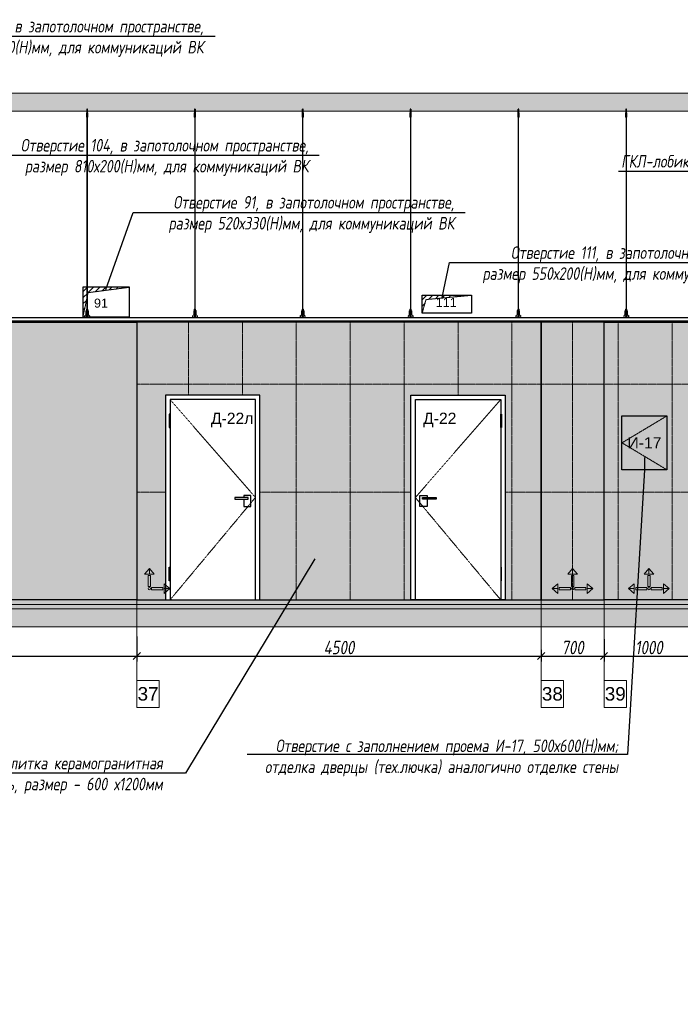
# Model space of a CAD drawing. Header units: millimetres. Extents: x -173851 to 481338, y -267897 to -21875.
# Tile 33 of 126: x -97780 to -90427, y -204289 to -193328. Entities that reach past the tile are written whole.
import ezdxf
from ezdxf import colors
from ezdxf.entities.mleader import LeaderData, LeaderLine
from ezdxf.math import Vec2, Vec3

# ---------------------------------------------------------------- set-up
doc = ezdxf.new("R2010")
doc.units = ezdxf.units.MM
doc.linetypes.add('( Hidden )', pattern=[0.375, 0.25, -0.125])
doc.linetypes.add('DASHDOT', pattern=[25.4, 12.7, -6.35, 0, -6.35])
doc.layers.get('Defpoints').update_dxf_attribs({"color": 31})
for name, color, linetype, lineweight in [('3_RC_Ceiling', 253, 'Continuous', 5), ('A-DETL-GENF', 7, 'Continuous', 5), ('meb', 26, 'Continuous', 15)]:
    doc.layers.add(name, color=color, linetype=linetype, lineweight=lineweight)
for name, color, linetype, lineweight, true_color in [('dim_per', 7, 'Continuous', 9, 0x172e00), ('dim_razv', 7, 'DASHDOT', 9, 0x0d1b0d), ('pol', 7, 'Continuous', 15, 0x55666d)]:
    doc.layers.add(name, color=color, linetype=linetype, lineweight=lineweight, true_color=true_color)
doc.styles.add('fl_iso paper', font='isocpeur.ttf', dxfattribs={"width": 0.8, "oblique": 10})
doc.styles.get("Standard").update_dxf_attribs({"font": 'arial.ttf'})
doc.dimstyles.new('In tre 1_50', dxfattribs={"dimtxt": 150, "dimasz": 80, "dimexe": 60, "dimexo": 10, "dimgap": 20, "dimtad": 1, "dimdec": 0, "dimrnd": 5, "dimzin": 0, "dimdsep": 46, "dimtxsty": 'fl_iso paper', "dimblk": 'OBLIQUE', "dimcen": 0, "dimdle": 60, "dimadec": 0, "dimazin": 0, "dimtfac": 1, "dimtdec": 0, "dimtofl": 0, "dimtmove": 1, "dimatfit": 1, "dimfxl": 40, "dimtolj": 1, "dimtzin": 0, "dimarcsym": 1})

# ---------------------------------------------------------------- blocks, each defined once
blk = doc.blocks.new('*U538')
at = {"layer": '3_RC_Ceiling', "ltscale": 20}
for p, q in [((490272, -63338), (490278, -63338)), ((490275, -63286), (490275, -63346)), ((490285, -63324), (490275, -63324)), ((490285, -63346), (490275, -63346)), ((490278, -63325), (490278, -63346)), ((490278, -63374), (490278, -63333)), ((490280, -63281), (490280, -63300)), ((490282, -63325), (490282, -63346)), ((490282, -63374), (490282, -63333)), ((490282, -63338), (490287, -63338)), ((490285, -63286), (490285, -63346)), ((490272, -63367), (490278, -63367)), ((490278, -65492), (490278, -63380)), ((490282, -63367), (490287, -63367)), ((490282, -65492), (490282, -63380)), ((490272, -65524), (490278, -65524)), ((490278, -65511), (490278, -65483)), ((490278, -65559), (490278, -65519)), ((490282, -65511), (490282, -65483)), ((490282, -65559), (490282, -65519)), ((490282, -65524), (490287, -65524)), ((490272, -65553), (490278, -65553)), ((490286, -65569), (490274, -65569)), ((490274, -65587), (490274, -65598)), ((490274, -65598), (490274, -65604)), ((490276, -65575), (490276, -65571)), ((490278, -65571), (490277, -65571)), ((490277, -65575), (490277, -65571)), ((490278, -65575), (490277, -65575)), ((490278, -65575), (490277, -65575)), ((490278, -65583), (490278, -65566)), ((490282, -65553), (490287, -65553)), ((490282, -65583), (490282, -65566)), ((490283, -65571), (490282, -65571)), ((490282, -65575), (490282, -65571)), ((490283, -65575), (490282, -65575)), ((490282, -65575), (490282, -65575)), ((490283, -65575), (490283, -65571)), ((490286, -65587), (490286, -65598)), ((490286, -65598), (490286, -65604))]:
    blk.add_line(p, q, dxfattribs=at)
at = {"layer": '3_RC_Ceiling', "ltscale": 20, "elevation": -5}
blk.add_lwpolyline([(490272, -63328), (490272, -63378, 0.311691), (490287, -63378), (490287, -63328, 0.333333)], format="xyb", close=True, dxfattribs=at)
at = {"layer": '3_RC_Ceiling', "ltscale": 20}
for points in [[(490282, -63333, 0.15158), (490282, -63333, 0.106977), (490281, -63333, 0.07462), (490281, -63332, 0.061287), (490280, -63332, 0.061287), (490279, -63332, 0.07462), (490278, -63333, 0.106977), (490278, -63333, 0.15158), (490278, -63333, 0.156429), (490278, -63334, 0.106977)], [(490282, -63333, -0.164855), (490282, -63334, -0.106977)], [(490282, -63373, -0.15158), (490282, -63374, -0.106977), (490281, -63374, -0.07462), (490281, -63374, -0.061287), (490280, -63374, -0.061287), (490279, -63374, -0.07462), (490278, -63374, -0.106977), (490278, -63374, -0.15158), (490278, -63373, -0.156429), (490278, -63373, -0.106977)], [(490282, -63373, -0.164855), (490282, -63373, -0.15158)], [(490287, -65525, -0.160742), (490294, -65538), (490294, -65568, 0.196304), (490301, -65586, -0.186577), (490302, -65588, 0.403263), (490303, -65589), (490303, -65589, 0.315299), (490305, -65588), (490305, -65588, -0.253979), (490306, -65587, -0.113914), (490307, -65587, -0.349227), (490308, -65588), (490308, -65590, -0.065543), (490308, -65592), (490306, -65597, -0.339454), (490296, -65604), (490263, -65604, -0.339454), (490254, -65597), (490252, -65592, -0.065543), (490252, -65590), (490252, -65588, -0.349227), (490253, -65587, -0.113914), (490254, -65587, -0.253979), (490255, -65588), (490255, -65588, 0.315299), (490256, -65589), (490256, -65589, 0.403263), (490258, -65588, -0.186577), (490259, -65586, 0.196304), (490266, -65568), (490266, -65538, -0.160742), (490272, -65525)], [(490282, -65519, 0.15158), (490282, -65519, 0.106977), (490281, -65518, 0.07462), (490281, -65518, 0.061287), (490280, -65518, 0.061287), (490279, -65518, 0.07462), (490278, -65518, 0.106977), (490278, -65519, 0.15158), (490278, -65519, 0.156429), (490278, -65520, 0.106977)], [(490282, -65519, -0.164855), (490282, -65520, -0.106977)], [(490286, -65589), (490286, -65589, 0.414214), (490287, -65588), (490287, -65587, 0.414214), (490286, -65587), (490273, -65587, 0.414214), (490273, -65587), (490273, -65588, 0.414214), (490273, -65589), (490274, -65589)], [(490286, -65596), (490286, -65596, -0.414214), (490287, -65596), (490287, -65597, -0.414214), (490286, -65598), (490273, -65598, -0.414214), (490273, -65597), (490273, -65596, -0.414214), (490273, -65596), (490274, -65596)], [(490286, -65604), (490286, -65605, -0.414214), (490283, -65608), (490277, -65608, -0.414214), (490274, -65605), (490274, -65604)], [(490282, -65559, -0.15158), (490282, -65559, -0.106977), (490281, -65560, -0.07462), (490281, -65560, -0.061287), (490280, -65560, -0.061287), (490279, -65560, -0.07462), (490278, -65560, -0.106977), (490278, -65559, -0.15158), (490278, -65559, -0.156429), (490278, -65558, -0.106977)], [(490282, -65558, -0.164855), (490282, -65559, -0.15158)]]:
    blk.add_lwpolyline(points, format="xyb", dxfattribs=at)
blk.add_lwpolyline([(490272, -65513), (490272, -65564, 0.311691), (490287, -65564), (490287, -65513, 0.333333)], format="xyb", close=True, dxfattribs=at)
at = {"layer": '3_RC_Ceiling', "ltscale": 20, "const_width": 2.22}
blk.add_lwpolyline([(490308, -65585, -1), (490312, -65585), (490312, -65586, -0.267949), (490311, -65587, 0.57735), (490311, -65590, -0.267949), (490312, -65591), (490312, -65594, -0.267949), (490311, -65595, 0.57735), (490311, -65597, -0.267949), (490312, -65599), (490312, -65601, -0.267949), (490311, -65602, 0.57735), (490311, -65605, -0.267949), (490312, -65606), (490312, -65609, -0.414214), (490311, -65610), (490304, -65610, -0.247529), (490303, -65610, 0.247529), (490302, -65609), (490298, -65609, 0.247529), (490297, -65610, -0.247529), (490296, -65610), (490282, -65610, -0.267949), (490281, -65610, 0.57735), (490279, -65610, -0.267949), (490277, -65610), (490264, -65610, -0.247529), (490263, -65610, 0.247529), (490261, -65609), (490258, -65609, 0.247529), (490256, -65610, -0.247529), (490255, -65610), (490249, -65610, -0.414214), (490248, -65609), (490248, -65606, -0.267949), (490248, -65605, 0.57735), (490248, -65602, -0.267949), (490248, -65601), (490248, -65599, -0.267949), (490248, -65597, 0.57735), (490248, -65595, -0.267949), (490248, -65594), (490248, -65591, -0.267949), (490248, -65590, 0.57735), (490248, -65587, -0.267949), (490248, -65586), (490248, -65585, -1), (490252, -65585, -1)], format="xyb", dxfattribs=at)
at = {"layer": '3_RC_Ceiling', "ltscale": 20, "flags": 128}
blk.add_lwpolyline([(490286, -65587, -0.414214), (490286, -65586), (490287, -65586), (490287, -65573), (490286, -65573, -0.414214), (490286, -65573), (490286, -65568), (490274, -65568), (490274, -65573, -0.414214), (490274, -65573), (490273, -65573), (490273, -65586), (490274, -65586, -0.414214), (490274, -65587)], format="xyb", dxfattribs=at)
at = {"layer": '3_RC_Ceiling', "ltscale": 20}
for centre in [(490280, -63342), (490280, -63362), (490280, -65528), (490280, -65548)]:
    blk.add_circle(centre, 1.6, dxfattribs=at)
for centre, radius, start, end in [((490280, -63352), 2.8, 131.8117, 228.1912), ((490280, -63352), 2.8, 131.8117, 228.1912), ((490280, -63352), 2.8, 48.191, 131.8117), ((490280, -63352), 2.8, 311.8118, 48.191), ((490280, -63352), 2.8, 228.1912, 311.8118), ((490280, -65538), 2.8, 131.8117, 228.1912), ((490280, -65538), 2.8, 131.8117, 228.1912), ((490280, -65538), 2.8, 48.191, 131.8117), ((490280, -65538), 2.8, 228.1912, 311.8118), ((490280, -65538), 2.8, 311.8118, 48.191), ((490277, -65571), 0.5, 90.0014, 180.0014), ((490277, -65575), 0.5, 180.0014, 270.0014), ((490279, -65582), 1.44, 219.6407, 243.4364), ((490280, -65581), 2.48, 243.4364, 258.3005), ((490278, -65583), 0.531, 180.0014, 219.6407), ((490280, -65580), 3.99, 258.3005, 270.0014), ((490280, -65580), 3.99, 270.0014, 281.7023), ((490280, -65581), 2.48, 281.7023, 296.5665), ((490281, -65582), 1.44, 296.5665, 320.3621), ((490281, -65583), 0.531, 320.3621, 0.0014), ((490283, -65571), 0.5, 0.0014, 90.0014), ((490283, -65575), 0.5, 270.0014, 0.0014)]:
    blk.add_arc(centre, radius, start, end, dxfattribs=at)
blk = doc.blocks.new('*U1308')
at = {"layer": '3_RC_Ceiling'}
blk.add_blockref('*U538', (-490280, 65158, 3), dxfattribs=at)
blk = doc.blocks.new('*U1309')
at = {"color": 0, "linetype": 'ByBlock', "lineweight": -2, "transparency": 16777216}
for p in [(4800, 0), (6000, 0), (7200, 0), (8400, 0), (9600, 0), (10800, 0)]:
    blk.add_blockref('*U1308', p, dxfattribs=at)
blk = doc.blocks.new('_Oblique')
at = {"color": 0, "linetype": 'ByBlock', "lineweight": -2}
blk.add_line((-0.5, -0.5), (0.5, 0.5), dxfattribs=at)
blk = doc.blocks.new('*D1351')
at = {"layer": 'Defpoints', "color": 0, "linetype": 'ByBlock', "transparency": 16777216}
for p in [(-96476, -200185), (-101476, -200331), (-96476, -200412)]:
    blk.add_point(p, dxfattribs=at)
at = {"layer": 'dim_razv', "color": 0, "linetype": 'ByBlock', "lineweight": -2, "transparency": 16777216}
for p, q in [((-96476, -200195), (-96476, -200472)), ((-101476, -200341), (-101476, -200472)), ((-101536, -200412), (-96416, -200412))]:
    blk.add_line(p, q, dxfattribs=at)
at = {"layer": 'dim_razv', "color": 0, "linetype": 'ByBlock', "lineweight": -2, "transparency": 16777216, "xscale": 80, "yscale": 80, "zscale": 80, "rotation": 180}
blk.add_blockref('_Oblique', (-101476, -200412), dxfattribs=at)
at = {"layer": 'dim_razv', "color": 0, "linetype": 'ByBlock', "lineweight": -2, "transparency": 16777216, "xscale": 80, "yscale": 80, "zscale": 80}
blk.add_blockref('_Oblique', (-96476, -200412), dxfattribs=at)
at = {"layer": 'dim_razv', "color": 0, "linetype": 'ByBlock', "transparency": 16777216, "insert": (-98976, -200317), "char_height": 150, "attachment_point": 5, "style": 'fl_iso paper'}
blk.add_mtext('\\A1;5000', dxfattribs=at)
blk = doc.blocks.new('*D1352')
at = {"layer": 'Defpoints', "color": 0, "linetype": 'ByBlock', "transparency": 16777216}
for p in [(-96476, -200185), (-91976, -200331), (-91976, -200412)]:
    blk.add_point(p, dxfattribs=at)
at = {"layer": 'dim_razv', "color": 0, "linetype": 'ByBlock', "lineweight": -2, "transparency": 16777216}
for p, q in [((-96476, -200195), (-96476, -200472)), ((-91976, -200341), (-91976, -200472)), ((-96536, -200412), (-91916, -200412))]:
    blk.add_line(p, q, dxfattribs=at)
at = {"layer": 'dim_razv', "color": 0, "linetype": 'ByBlock', "lineweight": -2, "transparency": 16777216, "xscale": 80, "yscale": 80, "zscale": 80, "rotation": 180}
blk.add_blockref('_Oblique', (-96476, -200412), dxfattribs=at)
at = {"layer": 'dim_razv', "color": 0, "linetype": 'ByBlock', "lineweight": -2, "transparency": 16777216, "xscale": 80, "yscale": 80, "zscale": 80}
blk.add_blockref('_Oblique', (-91976, -200412), dxfattribs=at)
at = {"layer": 'dim_razv', "color": 0, "linetype": 'ByBlock', "transparency": 16777216, "insert": (-94226, -200317), "char_height": 150, "attachment_point": 5, "style": 'fl_iso paper'}
blk.add_mtext('\\A1;4500', dxfattribs=at)
blk = doc.blocks.new('*D1353')
at = {"layer": 'Defpoints', "color": 0, "linetype": 'ByBlock', "transparency": 16777216}
for p in [(-91276, -200214), (-91976, -200331), (-91276, -200412)]:
    blk.add_point(p, dxfattribs=at)
at = {"layer": 'dim_razv', "color": 0, "linetype": 'ByBlock', "lineweight": -2, "transparency": 16777216}
for p, q in [((-91276, -200224), (-91276, -200472)), ((-91976, -200341), (-91976, -200472)), ((-92036, -200412), (-91216, -200412))]:
    blk.add_line(p, q, dxfattribs=at)
at = {"layer": 'dim_razv', "color": 0, "linetype": 'ByBlock', "lineweight": -2, "transparency": 16777216, "xscale": 80, "yscale": 80, "zscale": 80, "rotation": 180}
blk.add_blockref('_Oblique', (-91976, -200412), dxfattribs=at)
at = {"layer": 'dim_razv', "color": 0, "linetype": 'ByBlock', "lineweight": -2, "transparency": 16777216, "xscale": 80, "yscale": 80, "zscale": 80}
blk.add_blockref('_Oblique', (-91276, -200412), dxfattribs=at)
at = {"layer": 'dim_razv', "color": 0, "linetype": 'ByBlock', "transparency": 16777216, "insert": (-91626, -200317), "char_height": 150, "attachment_point": 5, "style": 'fl_iso paper'}
blk.add_mtext('\\A1;700', dxfattribs=at)
blk = doc.blocks.new('*D1354')
at = {"layer": 'Defpoints', "color": 0, "linetype": 'ByBlock', "transparency": 16777216}
for p in [(-91276, -200214), (-90276, -200210), (-90276, -200412)]:
    blk.add_point(p, dxfattribs=at)
at = {"layer": 'dim_razv', "color": 0, "linetype": 'ByBlock', "lineweight": -2, "transparency": 16777216}
for p, q in [((-91276, -200224), (-91276, -200472)), ((-90276, -200220), (-90276, -200472)), ((-91336, -200412), (-90216, -200412))]:
    blk.add_line(p, q, dxfattribs=at)
at = {"layer": 'dim_razv', "color": 0, "linetype": 'ByBlock', "lineweight": -2, "transparency": 16777216, "xscale": 80, "yscale": 80, "zscale": 80, "rotation": 180}
blk.add_blockref('_Oblique', (-91276, -200412), dxfattribs=at)
at = {"layer": 'dim_razv', "color": 0, "linetype": 'ByBlock', "lineweight": -2, "transparency": 16777216, "xscale": 80, "yscale": 80, "zscale": 80}
blk.add_blockref('_Oblique', (-90276, -200412), dxfattribs=at)
at = {"layer": 'dim_razv', "color": 0, "linetype": 'ByBlock', "transparency": 16777216, "insert": (-90776, -200317), "char_height": 150, "attachment_point": 5, "style": 'fl_iso paper'}
blk.add_mtext('\\A1;1000', dxfattribs=at)
blk = doc.blocks.new('*U1290')
at = {"layer": 'dim_razv', "color": 253, "ltscale": 0.3, "transparency": 33554687}
blk.add_lwpolyline([(0, 1545), (0, -1545)], dxfattribs=at)
blk = doc.blocks.new('*U1291')
at = {"layer": 'dim_razv', "color": 0, "linetype": 'ByBlock', "lineweight": -2, "transparency": 16777216}
for p in [(0, 0), (600, 0), (1200, 0)]:
    blk.add_blockref('*U1290', p, dxfattribs=at)
blk = doc.blocks.new('*U1292')
at = {"layer": 'dim_razv', "color": 253, "ltscale": 0.3, "transparency": 33554687}
blk.add_lwpolyline([(0, 1545), (0, -1545)], dxfattribs=at)
blk = doc.blocks.new('*U1293')
at = {"layer": 'dim_razv', "color": 0, "linetype": 'ByBlock', "lineweight": -2, "transparency": 16777216}
blk.add_blockref('*U1292', (0, 0), dxfattribs=at)
blk = doc.blocks.new('*U1281')
at = {"layer": 'dim_razv', "color": 253, "ltscale": 0.3, "transparency": 33554687}
blk.add_lwpolyline([(0, 1545), (0, -1545)], dxfattribs=at)
blk = doc.blocks.new('*U1282')
at = {"layer": 'dim_razv', "color": 0, "linetype": 'ByBlock', "lineweight": -2, "transparency": 16777216}
for p in [(0, 0), (600, 0)]:
    blk.add_blockref('*U1281', p, dxfattribs=at)
blk = doc.blocks.new('*U1279')
at = {"layer": 'dim_razv', "color": 253, "ltscale": 0.3, "transparency": 33554687}
blk.add_lwpolyline([(0, 1545), (0, -1545)], dxfattribs=at)
blk = doc.blocks.new('*U1280')
at = {"layer": 'dim_razv', "color": 0, "linetype": 'ByBlock', "lineweight": -2, "transparency": 16777216}
blk.add_blockref('*U1279', (0, 0), dxfattribs=at)
blk = doc.blocks.new('1')
at = {"layer": 'pol', "linetype": 'ByBlock'}
h = blk.add_hatch(color=1, dxfattribs=at)
h.paths.add_polyline_path([(35776, 73135), (35803, 73135), (35803, 73259), (35776, 73259)])
h.paths.add_polyline_path([(35790, 73275), (35843, 73275), (35790, 73338)])
h.paths.add_polyline_path([(35790, 73275), (35736, 73275), (35790, 73338)])
edge = h.paths.add_edge_path()
edge.add_arc((35790, 73111), 13.4, 0, 360)
h = blk.add_hatch(color=1, dxfattribs=at)
h.paths.add_polyline_path([(35813, 73097), (35813, 73124), (35937, 73124), (35937, 73097)])
h.paths.add_polyline_path([(35952, 73111), (35952, 73164), (36016, 73111)])
h.paths.add_polyline_path([(35952, 73111), (35952, 73057), (36016, 73111)])
at = {"layer": 'pol', "color": 1, "linetype": 'ByBlock'}
for points in [[(35790, 73275), (35736, 73275), (35790, 73338), (35790, 73275)], [(35790, 73275), (35843, 73275), (35790, 73338), (35790, 73275)], [(35952, 73111), (35952, 73164), (36016, 73111), (35952, 73111)], [(35952, 73111), (35952, 73057), (36016, 73111), (35952, 73111)]]:
    blk.add_lwpolyline(points, dxfattribs=at)
for points in [[(35776, 73135), (35803, 73135), (35803, 73259), (35776, 73259)], [(35813, 73097), (35813, 73124), (35937, 73124), (35937, 73097)]]:
    blk.add_lwpolyline(points, close=True, dxfattribs=at)
blk.add_circle((35790, 73111), 13.4, dxfattribs=at)

msp = doc.modelspace()

# ---------------------------------------------------------------- hatches: boundary and pattern name
at = {"linetype": '( Hidden )', "lineweight": 13, "ltscale": 1000}
h = msp.add_hatch(dxfattribs=at)
h.set_pattern_fill('ANSI31', color=253, scale=15)
h.set_pattern_definition([(45, (-265698.77, -270), (-33.6759605, 33.6759605), [])])
h.paths.add_polyline_path([(-97076, -196636.3), (-97076, -196306.3), (-96556, -196306.3), (-97018.8, -196366.7)])
h = msp.add_hatch(dxfattribs=at)
h.set_pattern_fill('ANSI31', color=253, scale=15)
h.set_pattern_definition([(45, (-261923.75, -360), (-33.6759605, 33.6759605), [])])
h.paths.add_polyline_path([(-93300.9, -196596.3), (-93300.9, -196396.3), (-92750.9, -196396.3), (-93257.2, -196443.3)])
at = {"lineweight": 13}
h = msp.add_hatch(color=253, dxfattribs=at)
h.dxf.hatch_style = 1
h.set_gradient(color1=(109, 105, 221), color2=(240, 241, 245), name='INVCURVED')
h.paths.add_polyline_path([(-101476, -196696.3), (-96475.9, -196696.3), (-96475.9, -199786.3), (-101476, -199786.3)])
h.paths.add_polyline_path([(-101975.9, -199786.3), (-101476, -199786.3), (-101476, -196696.3), (-101975.9, -196696.3)])
at = {"layer": 'A-DETL-GENF'}
h = msp.add_hatch(dxfattribs=at)
h.set_pattern_fill('ANSI35', color=256, scale=20, style=0)
h.set_pattern_definition([(45, (-273001.36, -201985.72), (-89.80256, 89.80256), []), (45, (-272911.56, -201985.72), (-89.80256, 89.80256), [158.75, -31.75, 0, -31.75])])
h.paths.add_polyline_path([(-157027, -194346.3), (-66190.9, -194346.3), (-66190.9, -194146.3), (-157027, -194146.3)])
h = msp.add_hatch(dxfattribs=at)
h.set_pattern_fill('AR-CONC', color=256, style=0)
h.set_pattern_definition([(50, (-269227.67, -207627.55), (182.18467, -15.93909), [19.05, -209.55]), (355, (-269227.67, -207627.55), (-35.24342, 191.05685), [15.24, -167.64058]), (100.45144, (-269212.49, -207628.88), (146.94125, 175.11775), [16.19001, -178.09024]), (46.1842, (-269227.67, -207576.75), (271.07904, -42.04233), [28.575, -314.325]), (96.63556, (-269205.08, -207580.25), (237.40413, 247.42612), [24.28502, -267.1356]), (351.18415, (-269227.67, -207576.75), (237.40413, 247.42612), [22.85997, -251.45973]), (21, (-269202.27, -207589.45), (151.61439, -102.2652), [19.05, -209.55]), (326, (-269202.27, -207589.45), (61.80203, 184.18797), [15.24, -167.64]), (71.451445, (-269189.64, -207597.97), (213.41642, 81.92277), [16.19001, -178.08994]), (37.5, (-269227.67, -207627.55), (3.088603, 84.555039), [0, -165.608, 0, -170.18, 0, -168.275]), (7.5, (-269227.67, -207627.55), (66.819663, 100.180575), [0, -97.028, 0, -161.798, 0, -64.135]), (327.5, (-269284.31, -207627.55), (135.590595, -5.728744), [0, -63.5, 0, -198.12, 0, -262.89]), (317.5, (-269309.71, -207627.55), (148.12918, 25.42649), [0, -82.55, 0, -131.572, 0, -186.69])])
h.paths.add_polyline_path([(-101975.9, -199836.3), (-65580.4, -199836.3), (-65580.4, -199786.3), (-101975.9, -199786.3)])
h = msp.add_hatch(dxfattribs=at)
h.set_pattern_fill('ANSI35', color=256, scale=10, style=0)
h.set_pattern_definition([(45, (-269227.67, -207627.55), (-44.90128, 44.90128), []), (45, (-269182.77, -207627.55), (-44.90128, 44.90128), [79.375, -15.875, 0, -15.875])])
h.paths.add_polyline_path([(-65580.4, -199886.3), (-101975.9, -199886.3), (-101975.9, -199836.3), (-65580.4, -199836.3)])
h = msp.add_hatch(dxfattribs=at)
h.set_pattern_fill('ANSI35', color=256, scale=20, style=0)
h.set_pattern_definition([(45, (-269227.67, -207627.55), (-89.80256, 89.80256), []), (45, (-269137.87, -207627.55), (-89.80256, 89.80256), [158.75, -31.75, 0, -31.75])])
h.paths.add_polyline_path([(-101975.9, -200086.3), (-65580.4, -200086.3), (-65580.4, -199886.3), (-101975.9, -199886.3)])
at = {"layer": 'dim_razv', "true_color": 0xffffff, "transparency": 33554687}
h = msp.add_hatch(dxfattribs=at)
h.set_pattern_fill('AR-SAND', scale=3, angle=315)
h.set_pattern_definition([(352.5, (120932.77, 10341.21), (100.426047, 107.214405), [0, -115.824, 0, -129.54, 0, -123.825]), (322.5, (120932.77, 10341.21), (247.41986, 56.70328), [0, -62.484, 0, -104.394, 0, -40.005]), (282.5, (120866.5, 10407.49), (168.099694, -167.48995), [0, -38.1, 0, -137.16, 0, -179.07]), (272.5, (120866.5, 10407.49), (209.26523, -114.68433), [0, -19.05, 0, -89.916, 0, -102.87])])
h.paths.add_polyline_path([(-103370.9, -196666.3), (-104780.9, -196666.3), (-104780.9, -198946.3), (-103370.9, -198946.3)], flags=16)
h.paths.add_polyline_path([(-104875.9, -198946.3), (-102325.9, -198946.3), (-102325.9, -196246.3), (-104875.9, -196246.3)])
h.paths.add_polyline_path([(-105245.9, -198946.3), (-104875.9, -198946.3), (-104875.9, -196246.3), (-105245.9, -196246.3)])
h.paths.add_polyline_path([(-108275.9, -198946.3), (-105245.9, -198946.3), (-105245.9, -196246.3), (-108275.9, -196246.3)])
h.paths.add_polyline_path([(-117509.6, -196666.3), (-116099.6, -196666.3), (-116099.6, -198946.3), (-117509.6, -198946.3)], flags=16)
h.paths.add_polyline_path([(-108645.9, -196246.3), (-108275.9, -196246.3), (-108275.9, -198946.3), (-108645.9, -198946.3)])
h.paths.add_polyline_path([(-115914.6, -198946.3), (-113815.9, -198946.3), (-113815.9, -196246.3), (-115914.6, -196246.3)])
h.paths.add_polyline_path([(-117914.6, -198946.3), (-115914.6, -198946.3), (-115914.6, -196246.3), (-117914.6, -196246.3)])
h.paths.add_polyline_path([(-125744.6, -196666.3), (-123784.6, -196666.3), (-123784.6, -198946.3), (-125744.6, -198946.3)], flags=16)
h.paths.add_polyline_path([(-122489.6, -196246.3), (-127534.6, -196246.3), (-127534.6, -198946.3), (-122489.6, -198946.3)])
h.paths.add_polyline_path([(-127884.6, -198946.3), (-127534.6, -198946.3), (-127534.6, -196246.3), (-127884.6, -196246.3)])
h.paths.add_polyline_path([(-128964.6, -196246.3), (-127884.6, -196246.3), (-127884.6, -198946.3), (-128964.6, -198946.3)])
h.paths.add_polyline_path([(-133994.6, -196666.3), (-132584.6, -196666.3), (-132584.6, -198946.3), (-133994.6, -198946.3)], flags=16)
h.paths.add_polyline_path([(-132464.6, -198946.3), (-128964.6, -198946.3), (-128964.6, -196246.3), (-132464.6, -196246.3)])
h.paths.add_polyline_path([(-134013.3, -196246.3), (-132464.6, -196246.3), (-132464.6, -198946.3), (-134013.3, -198946.3)])
h.paths.add_polyline_path([(-135434.6, -196666.3), (-136844.6, -196666.3), (-136844.6, -198946.3), (-135434.6, -198946.3)], flags=16)
h.paths.add_polyline_path([(-137164.6, -198946.3), (-134013.3, -198946.3), (-134013.3, -196246.3), (-137164.6, -196246.3)])
h.paths.add_polyline_path([(-138964.6, -196246.3), (-137164.6, -196246.3), (-137164.6, -198946.3), (-138964.6, -198946.3)])
h.paths.add_polyline_path([(-139414.6, -198946.3), (-138964.6, -198946.3), (-138964.6, -196246.3), (-139414.6, -196246.3)])
h.paths.add_polyline_path([(-141214.6, -198946.3), (-140864.6, -198946.3), (-140864.6, -196246.3), (-141214.6, -196246.3)])
h.paths.add_polyline_path([(-142614.6, -196246.3), (-141214.6, -196246.3), (-141214.6, -198946.3), (-142614.6, -198946.3)])
h.paths.add_polyline_path([(-144134.6, -198946.3), (-142614.6, -198946.3), (-142614.6, -196246.3), (-144134.6, -196246.3)])
h.paths.add_polyline_path([(-144784.6, -198946.3), (-144134.6, -198946.3), (-144134.6, -196246.3), (-144784.6, -196246.3)])
h.paths.add_polyline_path([(-156974.6, -199786.3), (-148504.6, -199786.3), (-148504.6, -196696.3), (-149224.6, -196696.3), (-149224.6, -195786.3), (-156974.6, -195786.3)])
h.paths.add_polyline_path([(-91975.9, -199786.3), (-91275.9, -199786.3), (-91275.9, -196696.3), (-91975.9, -196696.3)])
h.paths.add_polyline_path([(-96475.9, -199786.3), (-91975.9, -199786.3), (-91975.9, -196696.3), (-96475.9, -196696.3)])
h.paths.add_polyline_path([(-95105.9, -197506.3), (-96155.9, -197506.3), (-96155.9, -199786.3), (-95105.9, -199786.3)], flags=16)
h.paths.add_polyline_path([(-93425.9, -197506.3), (-92375.9, -197506.3), (-92375.9, -199786.3), (-93425.9, -199786.3)], flags=16)
h.paths.add_polyline_path([(-91275.9, -196696.3), (-90275.9, -196696.3), (-90275.9, -199786.3), (-91275.9, -199786.3)])
h.paths.add_polyline_path([(-75636.7, -196186.3), (-71186.7, -196186.3), (-71186.7, -199786.3), (-75636.7, -199786.3)], flags=17)
edge = h.paths.add_edge_path()
edge.add_line((-71186.7, -196186.3), (-75636.7, -196186.3))
edge.add_line((-75636.7, -196186.3), (-75636.7, -199786.3))
edge.add_line((-75636.7, -199786.3), (-75756.7, -199786.3))
edge.add_line((-75756.7, -199786.3), (-75756.7, -196386.3))
edge.add_arc((-75156.7, -196386.3), 600, 90, 180, ccw=False)
edge.add_line((-75156.7, -195786.3), (-71136.7, -195786.3))
edge.add_line((-71136.7, -195786.3), (-71136.7, -199786.3))
edge.add_line((-71136.7, -199786.3), (-71186.7, -199786.3))
edge.add_line((-71186.7, -199786.3), (-71186.7, -196186.3))
h.paths.add_polyline_path([(-69136.7, -195786.3), (-68136.7, -195786.3), (-68136.7, -199786.3), (-69136.7, -199786.3)])
h.paths.add_polyline_path([(-70136.7, -199786.3), (-69136.7, -199786.3), (-69136.7, -195786.3), (-70136.7, -195786.3)])
h.paths.add_polyline_path([(-71136.7, -195786.3), (-70136.7, -195786.3), (-70136.7, -199786.3), (-71136.7, -199786.3)])
h.paths.add_polyline_path([(-68136.7, -196186.3), (-68136.7, -195786.3), (-66336.7, -195786.3), (-66336.7, -199786.3), (-66686.7, -199786.3), (-66686.7, -196186.3)])
h.paths.add_polyline_path([(-102325.9, -198946.3), (-102245.9, -198946.3), (-102245.9, -199086.3), (-101975.9, -199086.3), (-101975.9, -196696.3), (-102325.9, -196696.3)])
h.paths.add_polyline_path([(-140864.6, -196246.3), (-139414.6, -196246.3), (-139414.6, -198946.3), (-140864.6, -198946.3)])
h.paths.add_polyline_path([(-140699.6, -197566.3), (-139949.6, -197566.3), (-139949.6, -198916.3), (-140699.6, -198916.3)])

# ---------------------------------------------------------------- linework, layer by layer
at = {"lineweight": 13}
for points in [[(-157027, -194346.3), (-66190.9, -194346.3), (-66190.9, -194146.3), (-157027, -194146.3)], [(-101975.9, -199836.3), (-65580.4, -199836.3), (-65580.4, -199786.3), (-101975.9, -199786.3)], [(-65580.4, -199886.3), (-101975.9, -199886.3), (-101975.9, -199836.3), (-65580.4, -199836.3)], [(-101975.9, -200086.3), (-65580.4, -200086.3), (-65580.4, -199886.3), (-101975.9, -199886.3)]]:
    msp.add_lwpolyline(points, close=True, dxfattribs=at)
at = {"linetype": 'ByBlock'}
for points in [[(-97076, -196636.3), (-96556, -196636.3), (-96556, -196306.3), (-97076, -196306.3)], [(-92750.9, -196596.3), (-93300.9, -196596.3), (-93300.9, -196396.3), (-92750.9, -196396.3)], [(-86005.9, -196646.3), (-101975.9, -196646.3), (-101975.9, -196681.3), (-86005.9, -196681.3)], [(-101975.9, -196681.3), (-86005.9, -196681.3), (-86005.9, -196696.3), (-101975.9, -196696.3)], [(-101476, -196696.3), (-96475.9, -196696.3), (-96475.9, -199786.3), (-101476, -199786.3)], [(-96475.9, -199786.3), (-91975.9, -199786.3), (-91975.9, -196696.3), (-96475.9, -196696.3)], [(-91975.9, -199786.3), (-91275.9, -199786.3), (-91275.9, -196696.3), (-91975.9, -196696.3)], [(-91275.9, -196696.3), (-90275.9, -196696.3), (-90275.9, -199786.3), (-91275.9, -199786.3)], [(-95105.9, -197506.3), (-96155.9, -197506.3), (-96155.9, -199786.3), (-95105.9, -199786.3)], [(-93425.9, -197506.3), (-92375.9, -197506.3), (-92375.9, -199786.3), (-93425.9, -199786.3)], [(-95155.9, -197556.3), (-96105.9, -197556.3), (-96105.9, -199786.3), (-95155.9, -199786.3)], [(-93375.9, -197556.3), (-92425.9, -197556.3), (-92425.9, -199786.3), (-93375.9, -199786.3)], [(-96105.9, -197718.7), (-96115.9, -197718.7), (-96115.9, -197868.7), (-96105.9, -197868.7)], [(-92425.9, -197718.7), (-92415.9, -197718.7), (-92415.9, -197868.7), (-92425.9, -197868.7)], [(-91075.9, -197738.2), (-90575.9, -197738.2), (-90575.9, -198338.2), (-91075.9, -198338.2)], [(-95235.9, -198646.3), (-95385.9, -198646.3), (-95385.9, -198666.3), (-95235.9, -198666.3)], [(-93295.9, -198646.3), (-93145.9, -198646.3), (-93145.9, -198666.3), (-93295.9, -198666.3)], [(-96105.9, -199574), (-96115.9, -199574), (-96115.9, -199424), (-96105.9, -199424)], [(-92425.9, -199574), (-92415.9, -199574), (-92415.9, -199424), (-92425.9, -199424)]]:
    msp.add_lwpolyline(points, close=True, dxfattribs=at)
at = {"color": 253, "linetype": '( Hidden )', "lineweight": 13, "ltscale": 15}
for points in [[(-97076, -196636.3), (-97076, -196306.3), (-96556, -196306.3), (-97018.8, -196366.7)], [(-93300.9, -196596.3), (-93300.9, -196396.3), (-92750.9, -196396.3), (-93257.2, -196443.3)]]:
    msp.add_lwpolyline(points, close=True, dxfattribs=at)
for points in [[(-96105.9, -197556.3), (-95155.9, -198646.3), (-96105.9, -199786.3)], [(-92425.9, -197556.3), (-93375.9, -198646.3), (-92425.9, -199786.3)], [(-90575.9, -197738.2), (-91075.9, -198038.2), (-90575.9, -198338.2)]]:
    msp.add_lwpolyline(points, dxfattribs=at)
at = {"linetype": 'ByBlock'}
for points in [[(-95285.9, -198666.3), (-95285.9, -198746.3), (-95205.9, -198746.3), (-95205.9, -198626.3), (-95285.9, -198626.3), (-95285.9, -198646.3)], [(-93245.9, -198666.3), (-93245.9, -198746.3), (-93325.9, -198746.3), (-93325.9, -198626.3), (-93245.9, -198626.3), (-93245.9, -198646.3)]]:
    msp.add_lwpolyline(points, dxfattribs=at)
at = {"layer": 'dim_razv', "color": 253, "ltscale": 0.3, "transparency": 33554687}
for points in [[(-95900.9, -197506.3), (-95900.9, -196696.3)], [(-95300.9, -197506.3), (-95300.9, -196696.3)], [(-92900.9, -197506.3), (-92900.9, -196696.3)], [(-96475.9, -197386.3), (-85905.9, -197386.3)], [(-96475.9, -198586.3), (-96155.9, -198586.3)], [(-95105.9, -198586.3), (-93425.9, -198586.3)], [(-92375.9, -198586.3), (-85905.9, -198586.3)]]:
    msp.add_lwpolyline(points, dxfattribs=at)
at = {"layer": 'meb', "color": 10}
for points in [[(-96475.9, -199679), (-96475.9, -200983.3)], [(-91975.9, -199679), (-91975.9, -200983.3)], [(-91275.9, -199679), (-91275.9, -200983.3)]]:
    msp.add_lwpolyline(points, dxfattribs=at)
for points in [[(-96475.9, -200983.3), (-96225.9, -200983.3), (-96225.9, -200683.3), (-96475.9, -200683.3)], [(-91975.9, -200983.3), (-91725.9, -200983.3), (-91725.9, -200683.3), (-91975.9, -200683.3)], [(-91275.9, -200983.3), (-91025.9, -200983.3), (-91025.9, -200683.3), (-91275.9, -200683.3)]]:
    msp.add_lwpolyline(points, close=True, dxfattribs=at)

# ---------------------------------------------------------------- block references
at = {"linetype": 'ByBlock'}
msp.add_blockref('*U1309', (-101829, -196194.3, -2.5), dxfattribs=at)
at = {"linetype": 'ByBlock', "yscale": 0.9938708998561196, "zscale": 0.9938708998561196}
for p, xscale, rotation in [((-168998.4, -235231.2), -0.9938708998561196, 270), ((-18963.5, -235231.2), 0.9938708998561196, 90.00000000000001), ((-164288.3, -235231.2), -0.9938708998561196, 270), ((-18113.5, -235231.2), 0.9938708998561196, 90.00000000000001), ((-163438.3, -235231.2), -0.9938708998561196, 270)]:
    msp.add_blockref('1', p, dxfattribs=dict(at, xscale=xscale, rotation=rotation))
at = {"layer": 'dim_razv', "linetype": 'ByBlock'}
for name, p in [('*U1291', (-94700.9, -198241.3)), ('*U1280', (-92300.9, -198241.3)), ('*U1293', (-91625.9, -198241.3)), ('*U1282', (-91117.8, -198241.3))]:
    msp.add_blockref(name, p, dxfattribs=at)

# ---------------------------------------------------------------- texts
at = {"color": 252, "linetype": 'ByBlock', "char_height": 125, "attachment_point": 5}
for s, insert in [('Д-22л', (-95414.9, -197783.5)), ('Д-22', (-93104.4, -197783.5)), ('И-17', (-90825.9, -198038.2))]:
    msp.add_mtext_dynamic_manual_height_columns(s, width=219.763, gutter_width=12.5, heights=[0], dxfattribs=dict(at, insert=insert))
at = {"layer": 'Defpoints', "lineweight": 13, "char_height": 100, "attachment_point": 5}
for s, insert in [('91', (-96875, -196483.5)), ('111', (-93032.3, -196474.4))]:
    msp.add_mtext_dynamic_manual_height_columns(s, width=219.763, gutter_width=12.5, heights=[0], dxfattribs=dict(at, insert=insert))
at = {"layer": 'meb', "color": 10, "char_height": 150, "attachment_point": 5}
for s, insert in [('37', (-96350.9, -200833.3)), ('38', (-91850.9, -200833.3)), ('39', (-91150.9, -200833.3))]:
    msp.add_mtext_dynamic_manual_height_columns(s, width=165.776, gutter_width=12.5, heights=[0], dxfattribs=dict(at, insert=insert))

# ---------------------------------------------------------------- dimensions: what is measured, and where the dimension line sits
at = {"layer": 'dim_razv', "linetype": 'ByBlock'}
for base, p1, p2, picture, middle in [((-96475.9, -200411.9), (-101476, -200331.2), (-96475.9, -200184.9), '*D1351', (-98975.9, -200316.9)), ((-91975.9, -200411.9), (-96475.9, -200184.9), (-91975.9, -200331.2), '*D1352', (-94225.9, -200316.9)), ((-91275.9, -200411.9), (-91975.9, -200331.2), (-91275.9, -200214.1), '*D1353', (-91625.9, -200316.9)), ((-90275.9, -200411.9), (-91275.9, -200214.1), (-90275.9, -200210), '*D1354', (-90775.9, -200316.9))]:
    dim = msp.add_linear_dim(base=base, p1=p1, p2=p2, dimstyle='In tre 1_50', dxfattribs=at)
    dim.commit()
    dim.dimension.update_dxf_attribs({"geometry": picture, "text_midpoint": middle})

# ---------------------------------------------------------------- leaders
at = {"layer": 'dim_per', "linetype": 'ByBlock'}
ml = msp.add_multileader_mtext('Standard', dxfattribs=at)
ml.set_content('Отверстие 102, в запотолочном пространстве,\\Pразмер 500х300(Н)мм, для коммуникаций ВК', color=256, style='fl_iso paper')
ml.set_leader_properties()
ml.build(insert=Vec2(0, 0))
ml.multileader.update_dxf_attribs({"text_left_attachment_type": 6, "text_right_attachment_type": 6, "dogleg_length": 252.8})
ctx = ml.context
ctx.base_point, ctx.char_height, ctx.plane_origin = Vec3(-99133.1, -193512.4), 140, Vec3(-101398.2, -192024.4)
ctx.left_attachment, ctx.right_attachment, ctx.text_align_type = 6, 6, 2
notes = []
notes.append((ctx, [(0, (1, 1, 0), (-99385.9, -193512.4), (1, 0), 252.8, [(0, [(-99837.2, -196088.3)], 0, [])])]))
ctx.mtext.insert, ctx.mtext.width, ctx.mtext.defined_height, ctx.mtext.alignment, ctx.mtext.flow_direction = Vec3(-95733.8, -193330.4), 3507.134, 1161.3, 3, 5
ml = msp.add_multileader_mtext('Standard', dxfattribs=at)
ml.set_content('Отверстие 104, в запотолочном пространстве,\\Pразмер 810х200(Н)мм, для коммуникаций ВК', color=256, style='fl_iso paper')
ml.set_leader_properties()
ml.build(insert=Vec2(0, 0))
ml.multileader.update_dxf_attribs({"text_left_attachment_type": 6, "text_right_attachment_type": 6, "dogleg_length": 252.8})
ctx = ml.context
ctx.base_point, ctx.char_height, ctx.plane_origin = Vec3(-97974.2, -194837.2), 140, Vec3(-100192, -192032.5)
ctx.left_attachment, ctx.right_attachment, ctx.text_align_type = 6, 6, 2
notes.append((ctx, [(0, (1, 1, 0), (-98227, -194837.2), (1, 0), 252.8, [(0, [(-98631, -196096.3)], 0, [])])]))
ctx.mtext.insert, ctx.mtext.width, ctx.mtext.alignment, ctx.mtext.flow_direction = Vec3(-94563.7, -194655.2), 4748.119, 3, 5
ml = msp.add_multileader_mtext('Standard', dxfattribs=at)
ml.set_content('ГКЛ-лобик на перепаде высоты потолка, отделка - плитка керамогранитная ', color=256, style='fl_iso paper')
ml.set_leader_properties()
ml.build(insert=Vec2(0, 0))
ml.multileader.update_dxf_attribs({"text_left_attachment_type": 6, "text_right_attachment_type": 6, "dogleg_length": 252.8})
ctx = ml.context
ctx.base_point, ctx.char_height, ctx.plane_origin = Vec3(-90492.7, -195016.1, 0), 140, Vec3(-80436.3, -193060.9, 0)
ctx.left_attachment, ctx.right_attachment, ctx.text_align_type = 6, 6, 2
notes.append((ctx, [(1, (1, 1, 0), (-87275.2, -195016.1, 0), (-1, 0), 252.8, [(0, [(-86005.9, -196010.6, 0)], 0, [])])]))
ctx.mtext.insert, ctx.mtext.width, ctx.mtext.alignment, ctx.mtext.flow_direction = Vec3(-87529.9, -194834.1, 0), 3549.865, 3, 5
ml = msp.add_multileader_mtext('Standard', dxfattribs=at)
ml.set_content('Отверстие 91, в запотолочном пространстве,\\Pразмер 520х330(Н)мм, для коммуникаций ВК', color=256, style='fl_iso paper')
ml.set_leader_properties()
ml.build(insert=Vec2(0, 0))
ml.multileader.update_dxf_attribs({"text_left_attachment_type": 6, "text_right_attachment_type": 6, "dogleg_length": 252.8})
ctx = ml.context
ctx.base_point, ctx.char_height, ctx.plane_origin = Vec3(-96263.6, -195472.4), 140, Vec3(-98382.1, -192270.8)
ctx.left_attachment, ctx.right_attachment, ctx.text_align_type = 6, 6, 2
notes.append((ctx, [(0, (1, 1, 0), (-96516.4, -195472.4), (1, 0), 252.8, [(0, [(-96821.1, -196334.7)], 0, [])])]))
ctx.mtext.insert, ctx.mtext.width, ctx.mtext.alignment, ctx.mtext.flow_direction = Vec3(-92942.7, -195290.4), 4748.119, 3, 5
ml = msp.add_multileader_mtext('Standard', dxfattribs=at)
ml.set_content('Отверстие 111, в запотолочном пространстве,\\Pразмер 550х200(Н)мм, для коммуникаций ВК, ОВ', color=256, style='fl_iso paper')
ml.set_leader_properties()
ml.build(insert=Vec2(0, 0))
ml.multileader.update_dxf_attribs({"text_left_attachment_type": 6, "text_right_attachment_type": 6, "dogleg_length": 252.8})
ctx = ml.context
ctx.base_point, ctx.char_height, ctx.plane_origin = Vec3(-92741.9, -196032.6), 140, Vec3(-94641.1, -192360.8)
ctx.left_attachment, ctx.right_attachment, ctx.text_align_type = 6, 6, 2
notes.append((ctx, [(0, (1, 1, 0), (-92994.7, -196032.6), (1, 0), 252.8, [(0, [(-93080.1, -196424.7)], 0, [])])]))
ctx.mtext.insert, ctx.mtext.width, ctx.mtext.alignment, ctx.mtext.flow_direction = Vec3(-89157.1, -195850.6), 4748.119, 3, 5
ml = msp.add_multileader_mtext('Standard', dxfattribs=at)
ml.set_content('Отверстие с заполнением проема И-17, 500х600(Н)мм;\\Pотделка дверцы (тех.лючка) аналогично отделке стены', color=256, style='fl_iso paper')
ml.set_leader_properties()
ml.build(insert=Vec2(0, 0))
ml.multileader.update_dxf_attribs({"text_left_attachment_type": 6, "text_right_attachment_type": 6, "dogleg_length": 252.8})
ctx = ml.context
ctx.base_point, ctx.char_height, ctx.plane_origin = Vec3(-95086, -201508.8), 140, Vec3(-96330.8, -198785.1)
ctx.left_attachment, ctx.right_attachment, ctx.text_align_type = 6, 6, 2
notes.append((ctx, [(1, (1, 1, 0), (-91014.5, -201508.8), (-1, 0), 101.1, [(1, [(-90825.9, -198196.3), (-90825.9, -198338.2)], 0, [])])]))
ctx.mtext.insert, ctx.mtext.width, ctx.mtext.alignment, ctx.mtext.flow_direction = Vec3(-91117.6, -201340.8), 4089.043, 3, 5
ml = msp.add_multileader_mtext('Standard', dxfattribs=at)
ml.set_content('Отделка стен - плитка керамогранитная\\Pрисунок под камень, размер - 600 х1200мм', color=256, style='fl_iso paper')
ml.set_leader_properties()
ml.build(insert=Vec2(0, 0))
ml.multileader.update_dxf_attribs({"text_left_attachment_type": 6, "text_right_attachment_type": 6, "dogleg_length": 252.8})
ctx = ml.context
ctx.base_point, ctx.char_height, ctx.plane_origin = Vec3(-99360.9, -201715), 140, Vec3(-99900, -199385)
ctx.left_attachment, ctx.right_attachment, ctx.text_align_type = 6, 6, 2
notes.append((ctx, [(1, (1, 1, 0), (-95933.1, -201715), (-1, 0), 252.8, [(0, [(-94491.1, -199327.9)], 0, [])])]))
ctx.mtext.insert, ctx.mtext.alignment, ctx.mtext.flow_direction = Vec3(-96187.9, -201533), 3, 5
for ctx, leaders in notes:
    for number, flags, end, landing, length, lines in leaders:
        leader = LeaderData()
        leader.index, (leader.has_last_leader_line, leader.has_dogleg_vector, leader.attachment_direction) = number, flags
        leader.last_leader_point, leader.dogleg_vector, leader.dogleg_length = Vec3(end), Vec3(landing), length
        for number, points, colour, breaks in lines:
            line = LeaderLine()
            line.index, line.vertices, line.color, line.breaks = number, Vec3.list(points), colors.encode_raw_color(colour), breaks
            leader.lines.append(line)
        ctx.leaders.append(leader)

doc.saveas('drawing.dxf')
